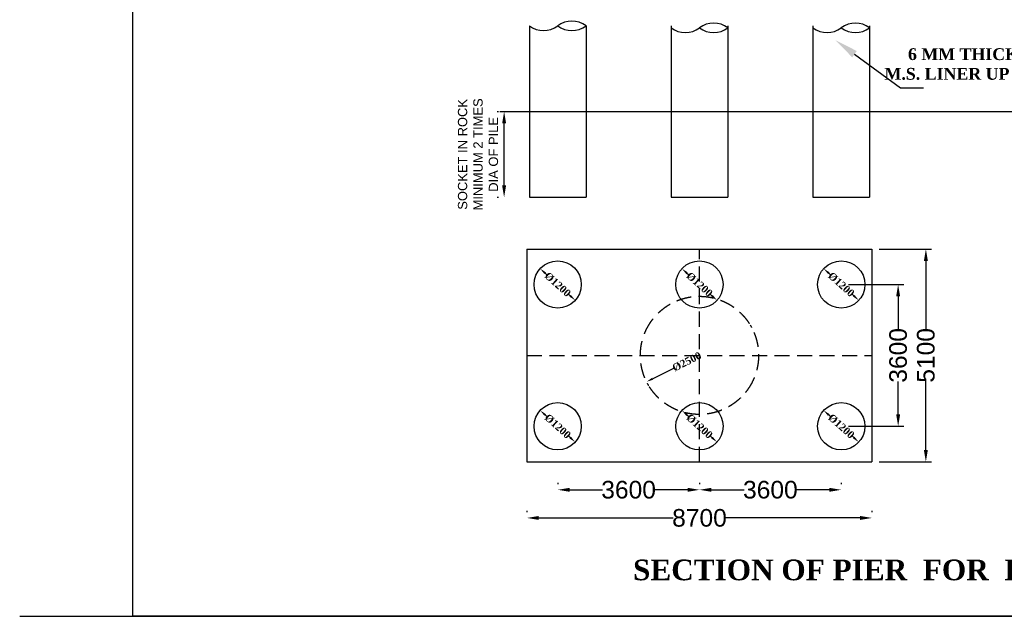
# Model space of a CAD drawing. Header units: inches. Extents: x -7742690772 to -3865980171, y -13316213144 to -6657882739.
# Tile 6 of 23: x -3867274158 to -3867232490, y -6658179970 to -6658154723. Entities that reach past the tile are written whole.
import ezdxf
from ezdxf import colors
from ezdxf.entities.mleader import LeaderData, LeaderLine
from ezdxf.math import Vec2, Vec3

# ---------------------------------------------------------------- set-up
doc = ezdxf.new("R2010")
doc.units = ezdxf.units.IN
doc.header["$MEASUREMENT"] = 0
doc.header["$PDMODE"] = 2
doc.header["$PDSIZE"] = 5
doc.linetypes.add('DASHED2', pattern=[9.525, 6.35, -3.175])
doc.layers.add('TEX', color=6, linetype='Continuous')
doc.layers.add('TEXT', color=7, linetype='Continuous')
doc.styles.add('dim', font='arial.ttf')
doc.styles.get("Standard").update_dxf_attribs({"font": 'timesbd.ttf', "height": 5})
doc.dimstyles.new('Annotative', dxfattribs={"dimscale": 0, "dimtxt": 0.18, "dimasz": 0.18, "dimexe": 0.18, "dimexo": 0.0625, "dimgap": 0.09, "dimtad": 0, "dimtih": 1, "dimtoh": 1, "dimdec": 4, "dimzin": 0, "dimdsep": 46, "dimtxsty": 'Standard', "dimcen": 0.09, "dimadec": 0, "dimazin": 0, "dimtfac": 1, "dimtdec": 4, "dimtofl": 0, "dimtmove": 0, "dimatfit": 3, "dimfxl": 1, "dimtolj": 1, "dimtzin": 0, "dimarcsym": 0})
doc.dimstyles.new('ISO-25', dxfattribs={"dimtxt": 200, "dimasz": 150, "dimexe": 240, "dimexo": 300, "dimgap": 0.02, "dimtad": 0, "dimdec": 0, "dimdsep": 46, "dimtxsty": 'Standard', "dimcen": 150, "dimclrd": 1, "dimclre": 1, "dimclrt": 1, "dimadec": 0, "dimazin": 0, "dimtfac": 1, "dimtdec": 0, "dimtmove": 2, "dimatfit": 3, "dimfxl": 240, "dimarcsym": 0})

# ---------------------------------------------------------------- blocks, each defined once
blk = doc.blocks.new('*D161')
at = {"layer": 'Defpoints', "color": 0, "ltscale": 20, "transparency": 16777216}
for p in [(-3867253657.595356, -6658158608.701442), (-3867253657.595327, -6658158608.701442), (-3867253657.595331, -6658162236.543108)]:
    blk.add_point(p, dxfattribs=at)
at = {"layer": 'TEX', "color": 0, "lineweight": -2, "ltscale": 20, "transparency": 16777216}
for p, q in [((-3867253957.595327, -6658158608.701442), (-3867253897.595356, -6658158608.701442)), ((-3867253657.595356, -6658161736.543108), (-3867253657.595356, -6658159108.701442)), ((-3867253957.595331, -6658162236.543108), (-3867253897.595356, -6658162236.543108))]:
    blk.add_line(p, q, dxfattribs=at)
at = {"layer": 'TEX', "color": 0, "ltscale": 20, "transparency": 16777216}
for points in [[(-3867253740.928689, -6658159108.701442), (-3867253574.262022, -6658159108.701442), (-3867253657.595356, -6658158608.701442)], [(-3867253740.928689, -6658161736.543108), (-3867253574.262022, -6658161736.543108), (-3867253657.595356, -6658162236.543108)]]:
    blk.add_solid(points, dxfattribs=at)
at = {"layer": 'TEX', "color": 0, "ltscale": 20, "transparency": 16777216, "insert": (-3867254760.595798, -6658160422.622272), "char_height": 392, "width": 5353.86560631, "attachment_point": 5, "rotation": 90, "style": 'dim'}
blk.add_mtext('SOCKET IN ROCK\\PMINIMUM 2 TIMES DIA OF PILE', dxfattribs=at)
blk = doc.blocks.new('*D272')
at = {"layer": 'Defpoints', "color": 0, "ltscale": 20, "transparency": 16777216}
for p in [(-3867251390.192079, -6658174616.80294), (-3867245390.192064, -6658174616.80294), (-3867245390.192064, -6658174616.80294)]:
    blk.add_point(p, dxfattribs=at)
at = {"layer": 'TEX', "color": 0, "lineweight": -2, "ltscale": 20, "transparency": 16777216}
for p, q in [((-3867251390.192079, -6658174316.80294), (-3867251390.192079, -6658174376.80294)), ((-3867245390.192064, -6658174316.80294), (-3867245390.192064, -6658174376.80294)), ((-3867250890.192079, -6658174616.80294), (-3867249500.807434, -6658174616.80294)), ((-3867245890.192064, -6658174616.80294), (-3867247279.57671, -6658174616.80294))]:
    blk.add_line(p, q, dxfattribs=at)
at = {"layer": 'TEX', "color": 0, "ltscale": 20, "transparency": 16777216}
for points in [[(-3867250890.192079, -6658174533.469607), (-3867250890.192079, -6658174700.136273), (-3867251390.192079, -6658174616.80294)], [(-3867245890.192064, -6658174533.469607), (-3867245890.192064, -6658174700.136273), (-3867245390.192064, -6658174616.80294)]]:
    blk.add_solid(points, dxfattribs=at)
at = {"layer": 'TEX', "color": 0, "ltscale": 20, "transparency": 16777216, "insert": (-3867248390.192072, -6658174616.80294), "char_height": 744.8, "attachment_point": 5, "style": 'dim'}
blk.add_mtext('3600', dxfattribs=at)
blk = doc.blocks.new('*D273')
at = {"layer": 'Defpoints', "color": 0, "ltscale": 20, "transparency": 16777216}
for p in [(-3867245390.192064, -6658174616.80294), (-3867239390.19205, -6658174616.80294), (-3867239390.19205, -6658174616.80294)]:
    blk.add_point(p, dxfattribs=at)
at = {"layer": 'TEX', "color": 0, "lineweight": -2, "ltscale": 20, "transparency": 16777216}
for p, q in [((-3867245390.192064, -6658174316.80294), (-3867245390.192064, -6658174376.80294)), ((-3867239390.19205, -6658174316.80294), (-3867239390.19205, -6658174376.80294)), ((-3867244890.192064, -6658174616.80294), (-3867243500.807418, -6658174616.80294)), ((-3867239890.19205, -6658174616.80294), (-3867241279.576695, -6658174616.80294))]:
    blk.add_line(p, q, dxfattribs=at)
at = {"layer": 'TEX', "color": 0, "ltscale": 20, "transparency": 16777216}
for points in [[(-3867244890.192064, -6658174533.469607), (-3867244890.192064, -6658174700.136273), (-3867245390.192064, -6658174616.80294)], [(-3867239890.19205, -6658174533.469607), (-3867239890.19205, -6658174700.136273), (-3867239390.19205, -6658174616.80294)]]:
    blk.add_solid(points, dxfattribs=at)
at = {"layer": 'TEX', "color": 0, "ltscale": 20, "transparency": 16777216, "insert": (-3867242390.192057, -6658174616.80294), "char_height": 744.8, "attachment_point": 5, "style": 'dim'}
blk.add_mtext('3600', dxfattribs=at)
blk = doc.blocks.new('*D274')
at = {"layer": 'Defpoints', "color": 0, "ltscale": 20, "transparency": 16777216}
for p in [(-3867252690.192064, -6658175808.386113), (-3867238090.192063, -6658175808.386113), (-3867238090.192063, -6658175808.386113)]:
    blk.add_point(p, dxfattribs=at)
at = {"layer": 'TEX', "color": 0, "lineweight": -2, "ltscale": 20, "transparency": 16777216}
for p, q in [((-3867252690.192064, -6658175508.386113), (-3867252690.192064, -6658175568.386113)), ((-3867238090.192063, -6658175508.386113), (-3867238090.192063, -6658175568.386113)), ((-3867252190.192064, -6658175808.386113), (-3867246501.569499, -6658175808.386113)), ((-3867238590.192063, -6658175808.386113), (-3867244278.814629, -6658175808.386113))]:
    blk.add_line(p, q, dxfattribs=at)
at = {"layer": 'TEX', "color": 0, "ltscale": 20, "transparency": 16777216}
for points in [[(-3867252190.192064, -6658175725.05278), (-3867252190.192064, -6658175891.719446), (-3867252690.192064, -6658175808.386113)], [(-3867238590.192063, -6658175725.05278), (-3867238590.192063, -6658175891.719446), (-3867238090.192063, -6658175808.386113)]]:
    blk.add_solid(points, dxfattribs=at)
at = {"layer": 'TEX', "color": 0, "ltscale": 20, "transparency": 16777216, "insert": (-3867245390.192064, -6658175808.386113), "char_height": 744.8, "attachment_point": 5, "style": 'dim'}
blk.add_mtext('8700', dxfattribs=at)
blk = doc.blocks.new('*D275')
at = {"layer": 'Defpoints', "color": 0, "ltscale": 20, "transparency": 16777216}
for p in [(-3867239390.192052, -6658165928.259353, 45780.89713), (-3867239390.192051, -6658171928.259353, 45780.89713), (-3867236982.219853, -6658171928.259353)]:
    blk.add_point(p, dxfattribs=at)
at = {"layer": 'TEX', "color": 0, "lineweight": -2, "ltscale": 20, "transparency": 16777216}
for p, q in [((-3867239090.192052, -6658165928.259353), (-3867236742.219853, -6658165928.259353)), ((-3867236982.219853, -6658166428.259353), (-3867236982.219853, -6658167817.643991)), ((-3867236982.219853, -6658171428.259353), (-3867236982.219853, -6658170038.874714)), ((-3867239090.192051, -6658171928.259353), (-3867236742.219853, -6658171928.259353))]:
    blk.add_line(p, q, dxfattribs=at)
at = {"layer": 'TEX', "color": 0, "ltscale": 20, "transparency": 16777216}
for points in [[(-3867237065.553187, -6658166428.259353), (-3867236898.88652, -6658166428.259353), (-3867236982.219853, -6658165928.259353)], [(-3867237065.553187, -6658171428.259353), (-3867236898.88652, -6658171428.259353), (-3867236982.219853, -6658171928.259353)]]:
    blk.add_solid(points, dxfattribs=at)
at = {"layer": 'TEX', "color": 0, "ltscale": 20, "transparency": 16777216, "insert": (-3867236982.219854, -6658168928.25935), "char_height": 744.8, "attachment_point": 5, "rotation": 90, "style": 'dim'}
blk.add_mtext('3600', dxfattribs=at)
blk = doc.blocks.new('*D276')
at = {"layer": 'Defpoints', "color": 0, "ltscale": 20, "transparency": 16777216}
for p in [(-3867238090.192066, -6658164428.259353, 45780.89713), (-3867238090.192066, -6658173428.259352, 45780.89713), (-3867235809.564476, -6658173428.259352)]:
    blk.add_point(p, dxfattribs=at)
at = {"layer": 'TEX', "color": 0, "lineweight": -2, "ltscale": 20, "transparency": 16777216}
for p, q in [((-3867237790.192066, -6658164428.259353), (-3867235569.564476, -6658164428.259353)), ((-3867235809.564476, -6658164928.259353), (-3867235809.564476, -6658167817.389967)), ((-3867235809.564476, -6658172928.259352), (-3867235809.564476, -6658170039.128738)), ((-3867237790.192066, -6658173428.259352), (-3867235569.564476, -6658173428.259352))]:
    blk.add_line(p, q, dxfattribs=at)
at = {"layer": 'TEX', "color": 0, "ltscale": 20, "transparency": 16777216}
for points in [[(-3867235892.897809, -6658164928.259353), (-3867235726.231142, -6658164928.259353), (-3867235809.564476, -6658164428.259353)], [(-3867235892.897809, -6658172928.259352), (-3867235726.231142, -6658172928.259352), (-3867235809.564476, -6658173428.259352)]]:
    blk.add_solid(points, dxfattribs=at)
at = {"layer": 'TEX', "color": 0, "ltscale": 20, "transparency": 16777216, "insert": (-3867235809.564476, -6658168928.25935), "char_height": 744.8, "attachment_point": 5, "rotation": 90, "style": 'dim'}
blk.add_mtext('5100', dxfattribs=at)
blk = doc.blocks.new('*D285')
at = {"color": 0, "lineweight": -2, "ltscale": 20, "transparency": 16777216}
for p, q in [((-3867251918.596529, -6658165451.045834), (-3867251859.447833, -6658165504.464304)), ((-3867250861.787634, -6658166405.472866), (-3867250920.936328, -6658166352.054397))]:
    blk.add_line(p, q, dxfattribs=at)
at = {"color": 0, "ltscale": 20, "transparency": 16777216}
for points in [[(-3867251886.424831, -6658165415.423062), (-3867251950.768227, -6658165486.668606), (-3867252132.333159, -6658165258.015647)], [(-3867250829.615936, -6658166369.850095), (-3867250893.959332, -6658166441.095638), (-3867250648.051003, -6658166598.503052)]]:
    blk.add_solid(points, dxfattribs=at)
at = {"layer": 'Defpoints', "color": 0, "ltscale": 20, "transparency": 16777216}
for p in [(-3867252132.333159, -6658165258.015647, 45780.89713), (-3867250648.051003, -6658166598.503052, 45780.89713)]:
    blk.add_point(p, dxfattribs=at)
at = {"color": 0, "ltscale": 20, "transparency": 16777216, "insert": (-3867251390.19208, -6658165928.259351), "char_height": 288, "attachment_point": 5, "rotation": 317.9141233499}
blk.add_mtext('\\A1;{\\H1.08333x;Ø1200}', dxfattribs=at)
blk = doc.blocks.new('*D286')
at = {"color": 0, "lineweight": -2, "ltscale": 20, "transparency": 16777216}
blk.add_line((-3867246491.920757, -6658169477.346632), (-3867247369.940677, -6658169914.940364), dxfattribs=at)
at = {"color": 0, "ltscale": 20, "transparency": 16777216}
blk.add_solid([(-3867247391.351477, -6658169871.980177), (-3867247348.529877, -6658169957.900551), (-3867247627.701797, -6658170043.405162)], dxfattribs=at)
at = {"layer": 'Defpoints', "color": 0, "ltscale": 20, "transparency": 16777216}
for p in [(-3867243152.682324, -6658167813.113535, 45780.89713), (-3867247627.701797, -6658170043.405162, 45780.89713)]:
    blk.add_point(p, dxfattribs=at)
at = {"color": 0, "ltscale": 20, "transparency": 16777216, "insert": (-3867245926.009857, -6658169195.303984), "char_height": 288, "attachment_point": 5, "rotation": 26.4910700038}
blk.add_mtext('\\A1;{\\H1.08333x;Ø2500}', dxfattribs=at)
blk = doc.blocks.new('*D288')
at = {"color": 0, "lineweight": -2, "ltscale": 20, "transparency": 16777216}
for p, q in [((-3867245918.59651, -6658165451.045833), (-3867245859.447815, -6658165504.464302)), ((-3867244861.787614, -6658166405.472866), (-3867244920.93631, -6658166352.054396))]:
    blk.add_line(p, q, dxfattribs=at)
at = {"color": 0, "ltscale": 20, "transparency": 16777216}
for points in [[(-3867245886.424813, -6658165415.423061), (-3867245950.768208, -6658165486.668605), (-3867246132.333141, -6658165258.015646)], [(-3867244829.615917, -6658166369.850094), (-3867244893.959312, -6658166441.095638), (-3867244648.050984, -6658166598.503052)]]:
    blk.add_solid(points, dxfattribs=at)
at = {"layer": 'Defpoints', "color": 0, "ltscale": 20, "transparency": 16777216}
for p in [(-3867246132.333141, -6658165258.015646, 45780.89713), (-3867244648.050984, -6658166598.503052, 45780.89713)]:
    blk.add_point(p, dxfattribs=at)
at = {"color": 0, "ltscale": 20, "transparency": 16777216, "insert": (-3867245390.192062, -6658165928.259349), "char_height": 288, "attachment_point": 5, "rotation": 317.9141233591}
blk.add_mtext('\\A1;{\\H1.08333x;Ø1200}', dxfattribs=at)
blk = doc.blocks.new('*D289')
at = {"color": 0, "lineweight": -2, "ltscale": 20, "transparency": 16777216}
for p, q in [((-3867239918.596497, -6658165451.045834), (-3867239859.447802, -6658165504.464302)), ((-3867238861.787601, -6658166405.472865), (-3867238920.936297, -6658166352.054396))]:
    blk.add_line(p, q, dxfattribs=at)
at = {"color": 0, "ltscale": 20, "transparency": 16777216}
for points in [[(-3867239886.424798, -6658165415.423061), (-3867239950.768194, -6658165486.668604), (-3867240132.333127, -6658165258.015647)], [(-3867238829.615903, -6658166369.850093), (-3867238893.959299, -6658166441.095636), (-3867238648.050971, -6658166598.503052)]]:
    blk.add_solid(points, dxfattribs=at)
at = {"layer": 'Defpoints', "color": 0, "ltscale": 20, "transparency": 16777216}
for p in [(-3867240132.333127, -6658165258.015647, 45780.89713), (-3867238648.050971, -6658166598.503052, 45780.89713)]:
    blk.add_point(p, dxfattribs=at)
at = {"color": 0, "ltscale": 20, "transparency": 16777216, "insert": (-3867239390.192049, -6658165928.259349), "char_height": 288, "attachment_point": 5, "rotation": 317.9141233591}
blk.add_mtext('\\A1;{\\H1.08333x;Ø1200}', dxfattribs=at)
blk = doc.blocks.new('*D290')
at = {"color": 0, "lineweight": -2, "ltscale": 20, "transparency": 16777216}
for p, q in [((-3867239918.596496, -6658171451.045833), (-3867239859.447801, -6658171504.464302)), ((-3867238861.787601, -6658172405.472865), (-3867238920.936296, -6658172352.054396))]:
    blk.add_line(p, q, dxfattribs=at)
at = {"color": 0, "ltscale": 20, "transparency": 16777216}
for points in [[(-3867239886.424798, -6658171415.423061), (-3867239950.768194, -6658171486.668605), (-3867240132.333126, -6658171258.015646)], [(-3867238829.615904, -6658172369.850095), (-3867238893.9593, -6658172441.095638), (-3867238648.050972, -6658172598.503052)]]:
    blk.add_solid(points, dxfattribs=at)
at = {"layer": 'Defpoints', "color": 0, "ltscale": 20, "transparency": 16777216}
for p in [(-3867240132.333126, -6658171258.015646, 45780.89713), (-3867238648.050972, -6658172598.503052, 45780.89713)]:
    blk.add_point(p, dxfattribs=at)
at = {"color": 0, "ltscale": 20, "transparency": 16777216, "insert": (-3867239390.19205, -6658171928.259351), "char_height": 288, "attachment_point": 5, "rotation": 317.9141233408}
blk.add_mtext('\\A1;{\\H1.08333x;Ø1200}', dxfattribs=at)
blk = doc.blocks.new('*D291')
at = {"color": 0, "lineweight": -2, "ltscale": 20, "transparency": 16777216}
for p, q in [((-3867245918.596512, -6658171451.045835), (-3867245859.447817, -6658171504.464303)), ((-3867244861.787618, -6658172405.472866), (-3867244920.936313, -6658172352.054397))]:
    blk.add_line(p, q, dxfattribs=at)
at = {"color": 0, "ltscale": 20, "transparency": 16777216}
for points in [[(-3867245886.424814, -6658171415.423063), (-3867245950.768209, -6658171486.668606), (-3867246132.333142, -6658171258.015648)], [(-3867244829.61592, -6658172369.850095), (-3867244893.959315, -6658172441.095637), (-3867244648.050987, -6658172598.503053)]]:
    blk.add_solid(points, dxfattribs=at)
at = {"layer": 'Defpoints', "color": 0, "ltscale": 20, "transparency": 16777216}
for p in [(-3867246132.333142, -6658171258.015648, 45780.89713), (-3867244648.050987, -6658172598.503053, 45780.89713)]:
    blk.add_point(p, dxfattribs=at)
at = {"color": 0, "ltscale": 20, "transparency": 16777216, "insert": (-3867245390.192065, -6658171928.259349), "char_height": 288, "attachment_point": 5, "rotation": 317.9141233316}
blk.add_mtext('\\A1;{\\H1.08333x;Ø1200}', dxfattribs=at)
blk = doc.blocks.new('*D292')
at = {"color": 0, "lineweight": -2, "ltscale": 20, "transparency": 16777216}
for p, q in [((-3867251918.596526, -6658171451.045833), (-3867251859.447831, -6658171504.464302)), ((-3867250861.787632, -6658172405.472864), (-3867250920.936327, -6658172352.054395))]:
    blk.add_line(p, q, dxfattribs=at)
at = {"color": 0, "ltscale": 20, "transparency": 16777216}
for points in [[(-3867251886.424828, -6658171415.423061), (-3867251950.768224, -6658171486.668605), (-3867252132.333157, -6658171258.015646)], [(-3867250829.615934, -6658172369.850094), (-3867250893.959329, -6658172441.095637), (-3867250648.051001, -6658172598.503052)]]:
    blk.add_solid(points, dxfattribs=at)
at = {"layer": 'Defpoints', "color": 0, "ltscale": 20, "transparency": 16777216}
for p in [(-3867252132.333157, -6658171258.015646, 45780.89713), (-3867250648.051001, -6658172598.503052, 45780.89713)]:
    blk.add_point(p, dxfattribs=at)
at = {"color": 0, "ltscale": 20, "transparency": 16777216, "insert": (-3867251390.192079, -6658171928.25935), "char_height": 288, "attachment_point": 5, "rotation": 317.9141233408}
blk.add_mtext('\\A1;{\\H1.08333x;Ø1200}', dxfattribs=at)

msp = doc.modelspace()

# ---------------------------------------------------------------- linework, layer by layer
at = {"color": 7, "ltscale": 20}
for p, q in [((-3867252590.192062, -6658154980.859772, 45780.89713), (-3867252590.192066, -6658162236.543104, 45780.89713)), ((-3867250190.192064, -6658154980.859772, 45780.89713), (-3867250190.19206, -6658162236.543104, 45780.89713)), ((-3867246590.192062, -6658154980.859772, 45780.89713), (-3867246590.192066, -6658162236.543102, 45780.89713)), ((-3867244190.192063, -6658154980.859772, 45780.89713), (-3867244190.19206, -6658162236.543102, 45780.89713)), ((-3867240590.192062, -6658154980.859772, 45780.89713), (-3867240590.192066, -6658162236.543102, 45780.89713)), ((-3867238190.192063, -6658154980.859772, 45780.89713), (-3867238190.19206, -6658162236.543102, 45780.89713)), ((-3867253841.337641, -6658158602.791987, 0), (-3867249590.192065, -6658158602.791989, 45780.89713)), ((-3867249590.192063, -6658158602.791937, 45780.89713), (-3867221610.654156, -6658158602.791941, 45780.89713)), ((-3867252590.192068, -6658162236.543104, 45780.89713), (-3867250190.19206, -6658162236.543104, 45780.89713)), ((-3867246590.192068, -6658162236.543102, 45780.89713), (-3867244190.19206, -6658162236.543102, 45780.89713)), ((-3867240590.192068, -6658162236.543102, 45780.89713), (-3867238190.19206, -6658162236.543102, 45780.89713)), ((-3867252690.192064, -6658164428.259349, -45780.89713), (-3867238090.192064, -6658164428.259349, -45780.89713)), ((-3867252690.192064, -6658164428.25935, -45780.89713), (-3867252690.192064, -6658173428.259349, -45780.89713)), ((-3867238090.192064, -6658164428.259349, -45780.89713), (-3867238090.192064, -6658173428.259348, -45780.89713)), ((-3867252690.192064, -6658173428.259349, -45780.89713), (-3867238090.192064, -6658173428.259349, -45780.89713))]:
    msp.add_line(p, q, dxfattribs=at)
at = {"ltscale": 20}
msp.add_line((-3867274157.694433, -6658179970.008903), (-3867057089.577, -6658179970.008903), dxfattribs=at)
msp.add_lwpolyline([(-3867269366.672482, -6658057300.890121), (-3867057069.576999, -6658057300.890121), (-3867057069.576999, -6658179970.008903), (-3867269366.672482, -6658179970.008903)], close=True, dxfattribs=at)
for centre in [(-3867251390.192079, -6658165928.259349, -45780.89713), (-3867245390.192065, -6658165928.259349, -45780.89713), (-3867239390.19205, -6658165928.259349, -45780.89713), (-3867251390.192079, -6658171928.259349, -45780.89713), (-3867245390.192064, -6658171928.259349, -45780.89713), (-3867239390.192049, -6658171928.259349, -45780.89713)]:
    msp.add_circle(centre, 1000, dxfattribs=at)
at = {"layer": 'TEX', "color": 7, "linetype": 'DASHED2', "lineweight": -2, "ltscale": 100}
for p, q in [((-3867245390.192064, -6658173428.259349, -45780.89713), (-3867245390.192064, -6658164428.259349, -45780.89713)), ((-3867252690.192064, -6658168928.259349, -45780.89713), (-3867238090.192064, -6658168928.259348, -45780.89713))]:
    msp.add_line(p, q, dxfattribs=at)
msp.add_circle((-3867245390.192064, -6658168928.259349, -45780.89713), 2500, dxfattribs=at)
at = {"layer": 'TEX', "color": 0, "ltscale": 20}
for centre, start, end in [((-3867250790.192063, -6658155780.266867, 45780.89713), 53.1096445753, 126.8903554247), ((-3867244790.192064, -6658155865.506639, 45780.89713), 53.1096445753, 126.8903554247), ((-3867238790.192064, -6658155865.506639, 45780.89713), 53.1096445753, 126.8903554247), ((-3867251990.192056, -6658154181.453817, 45780.89713), 233.1096445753, 306.8903554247), ((-3867250790.192063, -6658154181.452677, 45780.89713), 233.1096992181, 306.8903007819), ((-3867245990.192057, -6658154266.69359, 45780.89713), 233.1096445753, 306.8903554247), ((-3867244790.192064, -6658154266.69245, 45780.89713), 233.1096992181, 306.8903007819), ((-3867239990.192057, -6658154266.69359, 45780.89713), 233.1096445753, 306.8903554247), ((-3867238790.192064, -6658154266.69245, 45780.89713), 233.1096992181, 306.8903007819)]:
    msp.add_arc(centre, 999.525739, start, end, dxfattribs=at)

# ---------------------------------------------------------------- texts
at = {"insert": (-3867248201.947701, -6658177568.793332, 45780.89713), "char_height": 875, "width": 36972.17786742, "attachment_point": 1}
msp.add_mtext('{\\fTimes New Roman|b1|i0|c0|p18;SECTION OF PIER  FOR  PRESTRESS GIRDER}', dxfattribs=at)
at = {"layer": 'TEXT', "color": 0, "insert": (-3867238172.028943, -6658155930.349057), "char_height": 500, "width": 12714.94006445, "attachment_point": 1}
msp.add_mtext('\\pi1606.38622;6 MM THICK PERMANENT           \\P\\pi612.3472;M.S. LINER UP TO ROCK LEVEL', dxfattribs=at)

# ---------------------------------------------------------------- dimensions: what is measured, and where the dimension line sits
at = {"ltscale": 20}
for p1, p2, picture, middle in [((-3867252132.333159, -6658165258.015647, -45780.89713), (-3867250648.051003, -6658166598.503052, -45780.89713), '*D285', (-3867251390.19208, -6658165928.259351, -91561.794261)), ((-3867246132.333141, -6658165258.015646, 0), (-3867244648.050984, -6658166598.503052, 0), '*D288', (-3867245390.192062, -6658165928.259349, -45780.897131)), ((-3867240132.333127, -6658165258.015647), (-3867238648.050971, -6658166598.503052), '*D289', (-3867239390.192049, -6658165928.259349, -45780.89713)), ((-3867252132.333157, -6658171258.015646), (-3867250648.051001, -6658172598.503052), '*D292', (-3867251390.192079, -6658171928.25935, -45780.89713)), ((-3867246132.333142, -6658171258.015648), (-3867244648.050987, -6658172598.503053), '*D291', (-3867245390.192065, -6658171928.259349, -45780.89713)), ((-3867240132.333126, -6658171258.015646), (-3867238648.050972, -6658172598.503052), '*D290', (-3867239390.19205, -6658171928.259351, -45780.89713))]:
    dim = msp.add_diameter_dim_2p(p1=p1, p2=p2, text='{\\H1.08333x;Ø1200}', dimstyle='Annotative', override={"dimscale": 0, "dimtxt": 3, "dimasz": 3, "dimtih": 0, "dimtoh": 0, "dimdec": 0, "dimcen": 2, "dimtdec": 0, "dimtix": 0, "dimtofl": 0, "dimtmove": 0, "dimatfit": 0, "dimfxl": 3600}, dxfattribs=at)
    dim.commit()
    dim.dimension.update_dxf_attribs({"geometry": picture, "text_midpoint": middle})
dim = msp.add_diameter_dim_2p(p1=(-3867243152.682324, -6658167813.113535, -45780.89713), p2=(-3867247627.701797, -6658170043.405162, -45780.89713), text='{\\H1.08333x;Ø2500}', dimstyle='Annotative', override={"dimscale": 0, "dimtxt": 3, "dimasz": 3, "dimtih": 0, "dimtoh": 0, "dimdec": 0, "dimcen": 2, "dimtdec": 0, "dimtix": 0, "dimtofl": 0, "dimtmove": 0, "dimatfit": 3, "dimfxl": 3600}, dxfattribs=at)
dim.commit()
dim.dimension.update_dxf_attribs({"geometry": '*D286', "text_midpoint": (-3867245926.009857, -6658169195.303984, -91561.794261), "dimtype": 131})
at = {"layer": 'TEX', "color": 0, "ltscale": 20}
for base, p1, p2, text, override, picture, middle in [((-3867253657.595356, -6658158608.701442, 45780.89713), (-3867253657.595329, -6658162236.543104, 45780.89713), (-3867253657.595325, -6658158608.701438, 45780.89713), 'SOCKET IN ROCK\\PMINIMUM 2 TIMES DIA OF PILE', {"dimtxt": 392, "dimasz": 500, "dimlfac": 0.5, "dimtxsty": 'dim', "dimclrd": 0, "dimclre": 0, "dimclrt": 0}, '*D161', (-3867254760.595798, -6658160422.622272, 45780.89713)), ((-3867235809.564476, -6658173428.259352, -91561.794261), (-3867238090.192064, -6658164428.259349, -45780.89713), (-3867238090.192064, -6658173428.259348, -45780.89713), '5100', {"dimtxt": 744.8, "dimasz": 500, "dimlfac": 0.5, "dimtxsty": 'dim', "dimclrd": 0, "dimclre": 0, "dimclrt": 0}, '*D276', (-3867235809.564476, -6658168928.25935, -91561.794261)), ((-3867236982.219853, -6658171928.259353, -91561.794261), (-3867239390.19205, -6658165928.259349, -45780.89713), (-3867239390.192049, -6658171928.259349, -45780.89713), '3600', {"dimtxt": 744.8, "dimasz": 500, "dimlfac": 0.5, "dimtxsty": 'dim', "dimclrd": 0, "dimclre": 0, "dimclrt": 0}, '*D275', (-3867236982.219854, -6658168928.25935, -91561.794261))]:
    dim = msp.add_linear_dim(base=base, p1=p1, p2=p2, angle=90, text=text, dimstyle='ISO-25', override=override, dxfattribs=at)
    dim.commit()
    dim.dimension.update_dxf_attribs({"geometry": picture, "text_midpoint": middle})
for base, p1, p2, text, picture, middle in [((-3867245390.192064, -6658174616.80294, -91561.794261), (-3867251390.192079, -6658174616.80294, -91561.794261), (-3867245390.192064, -6658174616.80294, -91561.794261), '3600', '*D272', (-3867248390.192072, -6658174616.80294, -91561.794261)), ((-3867239390.19205, -6658174616.80294, -91561.794261), (-3867245390.192064, -6658174616.80294, -91561.794261), (-3867239390.19205, -6658174616.80294, -91561.794261), '3600', '*D273', (-3867242390.192057, -6658174616.80294, -91561.794261)), ((-3867238090.192063, -6658175808.386113, -91561.794261), (-3867252690.192064, -6658175808.386113, -91561.794261), (-3867238090.192063, -6658175808.386113, -91561.794261), '8700', '*D274', (-3867245390.192064, -6658175808.386113, -91561.794261))]:
    dim = msp.add_linear_dim(base=base, p1=p1, p2=p2, text=text, dimstyle='ISO-25', override={"dimtxt": 744.8, "dimasz": 500, "dimlfac": 0.5, "dimtxsty": 'dim', "dimclrd": 0, "dimclre": 0, "dimclrt": 0}, dxfattribs=at)
    dim.commit()
    dim.dimension.update_dxf_attribs({"geometry": picture, "text_midpoint": middle})

# ---------------------------------------------------------------- leaders
at = {"color": 7, "ltscale": 20}
ml = msp.add_multileader_mtext('Standard', dxfattribs=at)
ml.set_content('', color=7)
ml.set_leader_properties()
ml.build(insert=Vec2(0, 0))
ml.multileader.update_dxf_attribs({"text_right_attachment_type": 6, "dogleg_length": 0.36, "arrow_head_size": 1000})
ctx = ml.context
ctx.base_point, ctx.char_height, ctx.arrow_head_size, ctx.landing_gap_size, ctx.plane_origin = Vec3(-3867235906.81796, -6658157606.012105, 45780.89713), 3, 1000, 0.09, Vec3(-3867238546.617955, -6658155459.114081, 45780.89713)
ctx.right_attachment = 6
notes = []
notes.append((ctx, [(0, (1, 1, 0), (-3867236887.342811, -6658157606.012105, 45780.89713), (1, 0), 980.524852, [(0, [(-3867239635.985258, -6658155589.52736, 45780.89713)], 0, [])])]))
ctx.mtext.insert, ctx.mtext.flow_direction = Vec3(-3867235906.72796, -6658157604.512105, 45780.89713), 5
for ctx, leaders in notes:
    for number, flags, end, landing, length, lines in leaders:
        leader = LeaderData()
        leader.index, (leader.has_last_leader_line, leader.has_dogleg_vector, leader.attachment_direction) = number, flags
        leader.last_leader_point, leader.dogleg_vector, leader.dogleg_length = Vec3(end), Vec3(landing), length
        for number, points, colour, breaks in lines:
            line = LeaderLine()
            line.index, line.vertices, line.color, line.breaks = number, Vec3.list(points), colors.encode_raw_color(colour), breaks
            leader.lines.append(line)
        ctx.leaders.append(leader)

doc.saveas('drawing.dxf')
